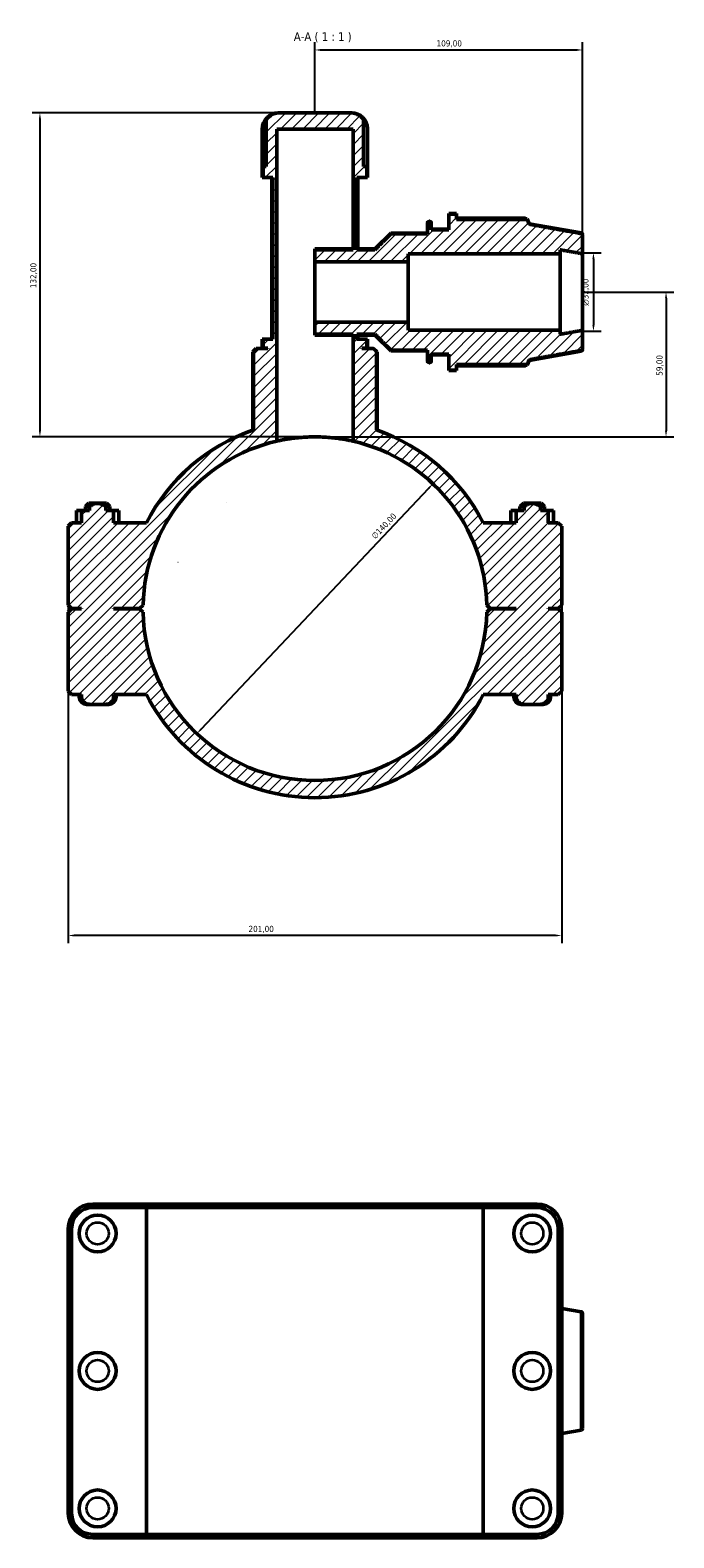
# Model space of a CAD drawing. Header units: millimetres. Extents: x 0 to 904, y -35 to 1297.
# Tile 6 of 6: x 306 to 568, y 683 to 1297. Entities that reach past the tile are written whole.
import ezdxf

# ---------------------------------------------------------------- set-up
doc = ezdxf.new("R2010")
doc.units = ezdxf.units.MM
for name, color, linetype, lineweight in [('Dimension (ISO)', 7, 'Continuous', 25), ('Hatch (ISO)', 7, 'Continuous', 18), ('Symbol (ISO)', 7, 'Continuous', 25), ('Visible (ISO)', 7, 'Continuous', 50), ('Visible Narrow (ISO)', 7, 'Continuous', 35)]:
    doc.layers.add(name, color=color, linetype=linetype, lineweight=lineweight)
doc.styles.add('Label Text (ISO)', font='tahoma.ttf')
doc.styles.add('Note Text (ISO)', font='tahoma.ttf')
doc.dimstyles.new('Default (ISO)', dxfattribs={"dimtxt": 2.5, "dimasz": 2.5, "dimexe": 3.175, "dimexo": 0, "dimgap": 0.762, "dimtad": 1, "dimrnd": 1e-08, "dimzin": 0, "dimtxsty": 'Note Text (ISO)', "dimcen": 0.09, "dimdle": 10, "dimclrd": 256, "dimclre": 256, "dimclrt": 256, "dimazin": 0, "dimtfac": 1.40208, "dimtmove": 0, "dimatfit": 3, "dimfxl": 1, "dimtolj": 1, "dimtzin": 0, "dimlwd": -1, "dimlwe": -1, "dimarcsym": 0})

# ---------------------------------------------------------------- blocks, each defined once
blk = doc.blocks.new('*D7')
at = {"layer": 'Defpoints', "color": 0, "transparency": 16777216}
for p in [(407.93, 1263.54), (310.28, 1131.54), (422.3, 1131.54)]:
    blk.add_point(p, dxfattribs=at)
at = {"layer": 'Dimension (ISO)', "transparency": 16777216}
for p, q in [((407.93, 1263.54), (307.11, 1263.54)), ((310.28, 1261.04), (310.28, 1134.04)), ((422.3, 1131.54), (307.11, 1131.54))]:
    blk.add_line(p, q, dxfattribs=at)
for points in [[(309.86, 1261.04), (310.7, 1261.04), (310.28, 1263.54)], [(309.86, 1134.04), (310.7, 1134.04), (310.28, 1131.54)]]:
    blk.add_solid(points, dxfattribs=at)
at = {"layer": 'Dimension (ISO)', "color": 232, "true_color": 0xca0064, "transparency": 16777216, "insert": (306.35, 1192.09), "char_height": 2.5, "attachment_point": 1, "rotation": 90, "style": 'Note Text (ISO)'}
blk.add_mtext('\\A1;132,00', dxfattribs=at)
blk = doc.blocks.new('*D8')
at = {"layer": 'Defpoints', "color": 0, "transparency": 16777216}
for p in [(531.28, 1206.54), (531.28, 1174.54), (535.71, 1174.54)]:
    blk.add_point(p, dxfattribs=at)
at = {"layer": 'Dimension (ISO)', "transparency": 16777216}
for p, q in [((531.28, 1206.54), (538.88, 1206.54)), ((535.71, 1204.04), (535.71, 1177.04)), ((531.28, 1174.54), (538.88, 1174.54))]:
    blk.add_line(p, q, dxfattribs=at)
for points in [[(535.29, 1204.04), (536.13, 1204.04), (535.71, 1206.54)], [(535.29, 1177.04), (536.13, 1177.04), (535.71, 1174.54)]]:
    blk.add_solid(points, dxfattribs=at)
at = {"layer": 'Dimension (ISO)', "color": 232, "true_color": 0xca0064, "transparency": 16777216, "insert": (531.19, 1184.99), "char_height": 2.5, "attachment_point": 1, "rotation": 90, "style": 'Note Text (ISO)'}
blk.add_mtext('\\A1;\\fAIGDT|b0|i0;\\H2.5000;\\ln\\fTahoma|b0|i0;\\H2.5000;32,00', dxfattribs=at)
blk = doc.blocks.new('*D9')
at = {"layer": 'Defpoints', "color": 0, "transparency": 16777216}
for p in [(470.36, 1112.42), (374.21, 1010.66)]:
    blk.add_point(p, dxfattribs=at)
at = {"layer": 'Dimension (ISO)', "transparency": 16777216}
blk.add_line((375.92, 1012.48), (468.64, 1110.61), dxfattribs=at)
for points in [[(468.34, 1110.89), (468.94, 1110.32), (470.36, 1112.42)], [(375.62, 1012.77), (376.23, 1012.19), (374.21, 1010.66)]]:
    blk.add_solid(points, dxfattribs=at)
at = {"layer": 'Dimension (ISO)', "color": 232, "true_color": 0xca0064, "transparency": 16777216, "insert": (445.04, 1091.42), "char_height": 2.5, "attachment_point": 1, "rotation": 46.62502, "style": 'Note Text (ISO)'}
blk.add_mtext('\\A1;∅140,00', dxfattribs=at)
blk = doc.blocks.new('*D10')
at = {"layer": 'Defpoints', "color": 0, "transparency": 16777216}
for p in [(531.28, 1190.54), (422.3, 1131.54), (565.28, 1131.54)]:
    blk.add_point(p, dxfattribs=at)
at = {"layer": 'Dimension (ISO)', "transparency": 16777216}
for p, q in [((531.28, 1190.54), (568.46, 1190.54)), ((565.28, 1188.04), (565.28, 1134.04)), ((422.3, 1131.54), (568.46, 1131.54))]:
    blk.add_line(p, q, dxfattribs=at)
for points in [[(564.86, 1188.04), (565.7, 1188.04), (565.28, 1190.54)], [(564.86, 1134.04), (565.7, 1134.04), (565.28, 1131.54)]]:
    blk.add_solid(points, dxfattribs=at)
at = {"layer": 'Dimension (ISO)', "color": 232, "true_color": 0xca0064, "transparency": 16777216, "insert": (561.35, 1156.44), "char_height": 2.5, "attachment_point": 1, "rotation": 90, "style": 'Note Text (ISO)'}
blk.add_mtext('\\A1;59,00', dxfattribs=at)
blk = doc.blocks.new('*D11')
at = {"layer": 'Defpoints', "color": 0, "transparency": 16777216}
for p in [(531.28, 1289.15), (422.28, 1263.54), (531.28, 1206.54)]:
    blk.add_point(p, dxfattribs=at)
at = {"layer": 'Dimension (ISO)', "transparency": 16777216}
for p, q in [((422.28, 1263.54), (422.28, 1292.33)), ((531.28, 1206.54), (531.28, 1292.33)), ((424.78, 1289.15), (528.78, 1289.15))]:
    blk.add_line(p, q, dxfattribs=at)
for points in [[(424.78, 1289.57), (424.78, 1288.74), (422.28, 1289.15)], [(528.78, 1289.57), (528.78, 1288.74), (531.28, 1289.15)]]:
    blk.add_solid(points, dxfattribs=at)
at = {"layer": 'Dimension (ISO)', "color": 232, "true_color": 0xca0064, "transparency": 16777216, "insert": (471.83, 1293.09), "char_height": 2.5, "attachment_point": 1, "style": 'Note Text (ISO)'}
blk.add_mtext('\\A1;109,00', dxfattribs=at)
blk = doc.blocks.new('*D12')
at = {"layer": 'Defpoints', "color": 0, "transparency": 16777216}
for p in [(321.78, 1062.99), (522.78, 1062.99), (321.78, 928.39)]:
    blk.add_point(p, dxfattribs=at)
at = {"layer": 'Dimension (ISO)', "transparency": 16777216}
for p, q in [((321.78, 1062.99), (321.78, 925.22)), ((522.78, 1062.99), (522.78, 925.22)), ((520.28, 928.39), (324.28, 928.39))]:
    blk.add_line(p, q, dxfattribs=at)
for points in [[(324.28, 928.81), (324.28, 927.98), (321.78, 928.39)], [(520.28, 928.81), (520.28, 927.98), (522.78, 928.39)]]:
    blk.add_solid(points, dxfattribs=at)
at = {"layer": 'Dimension (ISO)', "color": 232, "true_color": 0xca0064, "transparency": 16777216, "insert": (395.23, 932.33), "char_height": 2.5, "attachment_point": 1, "style": 'Note Text (ISO)'}
blk.add_mtext('\\A1;201,00', dxfattribs=at)

msp = doc.modelspace()

# ---------------------------------------------------------------- hatches: boundary and pattern name
at = {"layer": 'Hatch (ISO)'}
h = msp.add_hatch(dxfattribs=at)
h.set_pattern_fill('ANSI31', color=256, scale=25.4, style=0)
h.set_pattern_definition([(45, (0, 0), (-2.245064, 2.245064), [])])
edge = h.paths.add_edge_path()
edge.add_spline(control_points=[(398.653, 1167.544), (397.965, 1166.864), (397.236, 1166.144)], knot_values=[0, 0, 0, 0.199141, 0.199141, 0.199141], weights=[1, 1.0004139, 1], degree=2, periodic=0)
edge.add_line((397.236, 1166.144), (397.236, 1134.357))
edge.add_ellipse((422.281, 1061.544), major_axis=(-25.045, 72.813), ratio=1, start_angle=0, end_angle=43.983196)
edge.add_line((353.696, 1096.544), (340.296, 1096.544))
edge.add_line((340.296, 1096.544), (340.296, 1101.544))
edge.add_line((340.296, 1101.544), (337.128, 1101.544))
edge.add_line((337.128, 1101.544), (337.128, 1103.144))
edge.add_spline(control_points=[(337.128, 1103.144), (333.781, 1105.383), (330.435, 1103.144)], knot_values=[0, 0, 0, 0.7168961, 0.7168961, 0.7168961], weights=[1, 1.3458407, 1], degree=2, periodic=0)
edge.add_line((330.435, 1103.144), (330.435, 1101.544))
edge.add_line((330.435, 1101.544), (327.266, 1101.544))
edge.add_line((327.266, 1101.544), (327.266, 1096.544))
edge.add_line((327.266, 1096.544), (323.181, 1096.544))
edge.add_line((323.181, 1096.544), (321.781, 1095.144))
edge.add_line((321.781, 1095.144), (321.781, 1062.994))
edge.add_line((321.781, 1062.994), (323.181, 1061.594))
edge.add_line((323.181, 1061.594), (327.266, 1061.594))
edge.add_line((327.266, 1061.594), (327.266, 1061.494))
edge.add_line((327.266, 1061.494), (323.181, 1061.494))
edge.add_line((323.181, 1061.494), (321.781, 1060.094))
edge.add_line((321.781, 1060.094), (321.781, 1027.944))
edge.add_line((321.781, 1027.944), (323.181, 1026.544))
edge.add_line((323.181, 1026.544), (327.266, 1026.544))
edge.add_line((327.266, 1026.544), (327.266, 1025.544))
edge.add_spline(control_points=[(327.266, 1025.544), (327.266, 1025.175), (327.365, 1024.745), (327.693, 1024.051), (327.993, 1023.677), (328.61, 1023.166), (329.036, 1022.938), (329.692, 1022.714), (330.002, 1022.642), (330.632, 1022.558), (330.951, 1022.544), (331.242, 1022.544)], knot_values=[0.7637556, 0.7637556, 0.7637556, 0.7637556, 0.8742385, 0.8742385, 0.9940173, 0.9940173, 1.1147308, 1.1147308, 1.2019432, 1.2019432, 1.2891556, 1.2891556, 1.2891556, 1.2891556], degree=3, periodic=0)
edge.add_line((331.242, 1022.544), (336.32, 1022.544))
edge.add_spline(control_points=[(336.32, 1022.544), (336.611, 1022.544), (336.931, 1022.558), (337.56, 1022.642), (337.87, 1022.714), (338.526, 1022.938), (338.952, 1023.166), (339.57, 1023.677), (339.869, 1024.051), (340.198, 1024.745), (340.296, 1025.175), (340.296, 1025.544)], knot_values=[1.7658669, 1.7658669, 1.7658669, 1.7658669, 1.8530793, 1.8530793, 1.9402917, 1.9402917, 2.0610052, 2.0610052, 2.180784, 2.180784, 2.2912669, 2.2912669, 2.2912669, 2.2912669], degree=3, periodic=0)
edge.add_line((340.296, 1025.544), (340.296, 1026.544))
edge.add_line((340.296, 1026.544), (353.696, 1026.544))
edge.add_ellipse((422.281, 1061.544), major_axis=(-68.586, -35), ratio=1, start_angle=0, end_angle=125.928616)
edge.add_line((490.867, 1026.544), (504.266, 1026.544))
edge.add_line((504.266, 1026.544), (504.266, 1025.544))
edge.add_spline(control_points=[(504.266, 1025.544), (504.266, 1025.175), (504.365, 1024.745), (504.693, 1024.051), (504.993, 1023.677), (505.61, 1023.166), (506.036, 1022.938), (506.692, 1022.714), (507.002, 1022.642), (507.632, 1022.558), (507.951, 1022.544), (508.242, 1022.544)], knot_values=[0.7637556, 0.7637556, 0.7637556, 0.7637556, 0.8742385, 0.8742385, 0.9940173, 0.9940173, 1.1147308, 1.1147308, 1.2019432, 1.2019432, 1.2891556, 1.2891556, 1.2891556, 1.2891556], degree=3, periodic=0)
edge.add_line((508.242, 1022.544), (513.32, 1022.544))
edge.add_spline(control_points=[(513.32, 1022.544), (513.611, 1022.544), (513.931, 1022.558), (514.56, 1022.642), (514.87, 1022.714), (515.526, 1022.938), (515.952, 1023.166), (516.57, 1023.677), (516.869, 1024.051), (517.198, 1024.745), (517.296, 1025.175), (517.296, 1025.544)], knot_values=[1.7658669, 1.7658669, 1.7658669, 1.7658669, 1.8530793, 1.8530793, 1.9402917, 1.9402917, 2.0610052, 2.0610052, 2.180784, 2.180784, 2.2912669, 2.2912669, 2.2912669, 2.2912669], degree=3, periodic=0)
edge.add_line((517.296, 1025.544), (517.296, 1026.544))
edge.add_line((517.296, 1026.544), (521.381, 1026.544))
edge.add_line((521.381, 1026.544), (522.781, 1027.944))
edge.add_line((522.781, 1027.944), (522.781, 1060.094))
edge.add_line((522.781, 1060.094), (521.381, 1061.494))
edge.add_line((521.381, 1061.494), (517.296, 1061.494))
edge.add_line((517.296, 1061.494), (517.296, 1061.594))
edge.add_line((517.296, 1061.594), (521.381, 1061.594))
edge.add_line((521.381, 1061.594), (522.781, 1062.994))
edge.add_line((522.781, 1062.994), (522.781, 1095.144))
edge.add_line((522.781, 1095.144), (521.381, 1096.544))
edge.add_line((521.381, 1096.544), (517.297, 1096.544))
edge.add_line((517.297, 1096.544), (517.297, 1101.544))
edge.add_line((517.297, 1101.544), (514.128, 1101.544))
edge.add_line((514.128, 1101.544), (514.128, 1103.144))
edge.add_spline(control_points=[(514.128, 1103.144), (510.781, 1105.383), (507.435, 1103.144)], knot_values=[0, 0, 0, 0.7168961, 0.7168961, 0.7168961], weights=[1, 1.3458407, 1], degree=2, periodic=0)
edge.add_line((507.435, 1103.144), (507.435, 1101.544))
edge.add_line((507.435, 1101.544), (504.266, 1101.544))
edge.add_line((504.266, 1101.544), (504.266, 1096.544))
edge.add_line((504.266, 1096.544), (490.867, 1096.544))
edge.add_ellipse((422.281, 1061.544), major_axis=(68.586, 35), ratio=1, start_angle=0, end_angle=43.983196)
edge.add_line((447.326, 1134.357), (447.326, 1166.144))
edge.add_spline(control_points=[(447.326, 1166.144), (446.598, 1166.864), (445.91, 1167.544)], knot_values=[0, 0, 0, 0.199141, 0.199141, 0.199141], weights=[1, 1.0004139, 1], degree=2, periodic=0)
edge.add_line((445.91, 1167.544), (441.4, 1167.544))
edge.add_line((441.4, 1167.544), (441.4, 1167.644))
edge.add_line((441.4, 1167.644), (443.38, 1167.644))
edge.add_line((443.38, 1167.644), (443.38, 1171.277))
edge.add_line((443.38, 1171.277), (439.411, 1171.277))
edge.add_line((439.411, 1171.277), (439.411, 1173.413))
edge.add_line((439.411, 1173.413), (446.71, 1173.413))
edge.add_spline(control_points=[(446.71, 1173.413), (449.424, 1170.636), (453.181, 1166.833)], knot_values=[0, 0, 0, 0.922959, 0.922959, 0.922959], weights=[1, 1.0127961, 1], degree=2, periodic=0)
edge.add_line((453.181, 1166.833), (468.124, 1166.833))
edge.add_line((468.124, 1166.833), (468.124, 1162.63))
edge.add_spline(control_points=[(468.124, 1162.63), (468.124, 1162.55), (468.143, 1162.456), (468.203, 1162.308), (468.256, 1162.229), (468.368, 1162.116), (468.447, 1162.063), (468.593, 1162.003), (468.685, 1161.984), (468.764, 1161.984)], knot_values=[-0.0951919, -0.0951919, -0.0951919, -0.0951919, -0.0712228, -0.0712228, -0.0473637, -0.0473637, -0.023631, -0.023631, 0, 0, 0, 0], degree=3, periodic=0)
edge.add_line((468.764, 1161.984), (469.041, 1161.984))
edge.add_spline(control_points=[(469.041, 1161.984), (469.12, 1161.984), (469.213, 1162.003), (469.358, 1162.063), (469.437, 1162.116), (469.549, 1162.229), (469.602, 1162.308), (469.663, 1162.456), (469.681, 1162.55), (469.681, 1162.63)], knot_values=[0, 0, 0, 0, 0.023631, 0.023631, 0.0473637, 0.0473637, 0.0712228, 0.0712228, 0.0951919, 0.0951919, 0.0951919, 0.0951919], degree=3, periodic=0)
edge.add_line((469.681, 1162.63), (469.681, 1165.215))
edge.add_line((469.681, 1165.215), (476.781, 1165.215))
edge.add_line((476.781, 1165.215), (476.781, 1158.76))
edge.add_line((476.781, 1158.76), (479.981, 1158.76))
edge.add_line((479.981, 1158.76), (479.981, 1161.016))
edge.add_line((479.981, 1161.016), (508.784, 1161.016))
edge.add_spline(control_points=[(508.784, 1161.016), (509.144, 1162.015), (509.481, 1162.949)], knot_values=[0.2321888, 0.2321888, 0.2321888, 0.4453421, 0.4453421, 0.4453421], weights=[1.001227, 1.0011767, 1], degree=2, periodic=0)
edge.add_spline(control_points=[(509.481, 1162.949), (520.901, 1164.98), (530.752, 1166.738)], knot_values=[0, 0, 0, 2.1606117, 2.1606117, 2.1606117], weights=[1, 1.002673, 1], degree=2, periodic=0)
edge.add_spline(control_points=[(530.752, 1166.738), (530.799, 1166.747), (530.845, 1166.761), (530.958, 1166.808), (531.037, 1166.861), (531.149, 1166.974), (531.202, 1167.054), (531.263, 1167.202), (531.281, 1167.296), (531.281, 1167.377)], knot_values=[0.0105689, 0.0105689, 0.0105689, 0.0105689, 0.0236029, 0.0236029, 0.0473516, 0.0473516, 0.0712825, 0.0712825, 0.095374, 0.095374, 0.095374, 0.095374], degree=3, periodic=0)
edge.add_line((531.281, 1167.377), (531.281, 1174.981))
edge.add_spline(control_points=[(531.281, 1174.981), (526.967, 1174.199), (522.198, 1173.338)], knot_values=[0, 0, 0, 0.9230623, 0.9230623, 0.9230623], weights=[1, 1.0011967, 1], degree=2, periodic=0)
edge.add_line((522.198, 1173.338), (522.198, 1174.981))
edge.add_line((522.198, 1174.981), (460.281, 1174.981))
edge.add_line((460.281, 1174.981), (460.281, 1178.295))
edge.add_line((460.281, 1178.295), (422.281, 1178.295))
edge.add_line((422.281, 1178.295), (422.281, 1173.413))
edge.add_line((422.281, 1173.413), (437.844, 1173.413))
edge.add_line((437.844, 1173.413), (437.844, 1129.792))
edge.add_ellipse((422.281, 1061.544), major_axis=(15.563, 68.248), ratio=1, start_angle=284.032447, end_angle=360, ccw=False)
edge.add_line((492.266, 1062.993), (493.681, 1061.594))
edge.add_line((493.681, 1061.594), (504.266, 1061.594))
edge.add_line((504.266, 1061.594), (504.266, 1061.494))
edge.add_line((504.266, 1061.494), (493.681, 1061.494))
edge.add_line((493.681, 1061.494), (492.266, 1060.094))
edge.add_ellipse((422.281, 1061.544), major_axis=(69.985, -1.45), ratio=1, start_angle=182.37372, end_angle=360, ccw=False)
edge.add_line((352.296, 1060.094), (350.881, 1061.494))
edge.add_line((350.881, 1061.494), (340.296, 1061.494))
edge.add_line((340.296, 1061.494), (340.296, 1061.594))
edge.add_line((340.296, 1061.594), (350.881, 1061.594))
edge.add_line((350.881, 1061.594), (352.296, 1062.993))
edge.add_ellipse((422.281, 1061.544), major_axis=(-69.985, 1.45), ratio=1, start_angle=284.032447, end_angle=360, ccw=False)
edge.add_line((406.719, 1129.792), (406.719, 1256.944))
edge.add_line((406.719, 1256.944), (437.844, 1256.944))
edge.add_line((437.844, 1256.944), (437.844, 1207.674))
edge.add_line((437.844, 1207.674), (422.281, 1207.674))
edge.add_line((422.281, 1207.674), (422.281, 1202.793))
edge.add_line((422.281, 1202.793), (460.281, 1202.793))
edge.add_line((460.281, 1202.793), (460.281, 1206.106))
edge.add_line((460.281, 1206.106), (522.198, 1206.106))
edge.add_line((522.198, 1206.106), (522.198, 1207.749))
edge.add_spline(control_points=[(522.198, 1207.749), (526.967, 1206.888), (531.281, 1206.106)], knot_values=[0, 0, 0, 0.9230623, 0.9230623, 0.9230623], weights=[1, 1.0011967, 1], degree=2, periodic=0)
edge.add_line((531.281, 1206.106), (531.281, 1213.711))
edge.add_spline(control_points=[(531.281, 1213.711), (531.281, 1213.791), (531.263, 1213.885), (531.202, 1214.033), (531.149, 1214.113), (531.037, 1214.226), (530.958, 1214.279), (530.845, 1214.326), (530.799, 1214.34), (530.752, 1214.349)], knot_values=[0.2861796, 0.2861796, 0.2861796, 0.2861796, 0.3102711, 0.3102711, 0.3342021, 0.3342021, 0.3579507, 0.3579507, 0.3709847, 0.3709847, 0.3709847, 0.3709847], degree=3, periodic=0)
edge.add_spline(control_points=[(530.752, 1214.349), (520.901, 1216.107), (509.481, 1218.138)], knot_values=[0, 0, 0, 2.1606117, 2.1606117, 2.1606117], weights=[1, 1.002673, 1], degree=2, periodic=0)
edge.add_spline(control_points=[(509.481, 1218.138), (509.144, 1219.072), (508.784, 1220.071)], knot_values=[0, 0, 0, 0.2131532, 0.2131532, 0.2131532], weights=[1, 1.0011767, 1.001227], degree=2, periodic=0)
edge.add_line((508.784, 1220.071), (479.981, 1220.071))
edge.add_line((479.981, 1220.071), (479.981, 1222.327))
edge.add_line((479.981, 1222.327), (476.781, 1222.327))
edge.add_line((476.781, 1222.327), (476.781, 1215.873))
edge.add_line((476.781, 1215.873), (469.681, 1215.873))
edge.add_line((469.681, 1215.873), (469.681, 1218.457))
edge.add_spline(control_points=[(469.681, 1218.457), (469.681, 1218.537), (469.663, 1218.631), (469.602, 1218.779), (469.549, 1218.858), (469.437, 1218.971), (469.358, 1219.024), (469.213, 1219.084), (469.12, 1219.103), (469.041, 1219.103)], knot_values=[-0.0951919, -0.0951919, -0.0951919, -0.0951919, -0.0712228, -0.0712228, -0.0473637, -0.0473637, -0.023631, -0.023631, 0, 0, 0, 0], degree=3, periodic=0)
edge.add_line((469.041, 1219.103), (468.764, 1219.103))
edge.add_spline(control_points=[(468.764, 1219.103), (468.685, 1219.103), (468.593, 1219.084), (468.447, 1219.024), (468.368, 1218.971), (468.256, 1218.858), (468.203, 1218.779), (468.143, 1218.631), (468.124, 1218.537), (468.124, 1218.457)], knot_values=[0, 0, 0, 0, 0.023631, 0.023631, 0.0473637, 0.0473637, 0.0712228, 0.0712228, 0.0951919, 0.0951919, 0.0951919, 0.0951919], degree=3, periodic=0)
edge.add_line((468.124, 1218.457), (468.124, 1214.254))
edge.add_line((468.124, 1214.254), (453.181, 1214.254))
edge.add_spline(control_points=[(453.181, 1214.254), (449.424, 1210.451), (446.71, 1207.674)], knot_values=[0, 0, 0, 0.922959, 0.922959, 0.922959], weights=[1, 1.0127961, 1], degree=2, periodic=0)
edge.add_line((446.71, 1207.674), (439.411, 1207.674))
edge.add_line((439.411, 1207.674), (439.411, 1237.144))
edge.add_line((439.411, 1237.144), (443.38, 1237.144))
edge.add_line((443.38, 1237.144), (443.38, 1241.744))
edge.add_line((443.38, 1241.744), (442.076, 1241.744))
edge.add_line((442.076, 1241.744), (442.076, 1260.855))
edge.add_spline(control_points=[(442.076, 1260.855), (441.874, 1261.123), (441.655, 1261.372), (441.141, 1261.881), (440.792, 1262.169), (440.039, 1262.666), (439.636, 1262.874), (438.863, 1263.191), (438.42, 1263.327), (437.516, 1263.503), (437.054, 1263.544), (436.632, 1263.544)], knot_values=[0.394733, 0.394733, 0.394733, 0.394733, 0.4875483, 0.4875483, 0.6115749, 0.6115749, 0.7356016, 0.7356016, 0.8623247, 0.8623247, 0.9890479, 0.9890479, 0.9890479, 0.9890479], degree=3, periodic=0)
edge.add_line((436.632, 1263.544), (407.931, 1263.544))
edge.add_spline(control_points=[(407.931, 1263.544), (407.508, 1263.544), (407.047, 1263.503), (406.142, 1263.327), (405.7, 1263.191), (404.926, 1262.874), (404.523, 1262.666), (403.771, 1262.169), (403.421, 1261.881), (402.908, 1261.372), (402.688, 1261.123), (402.487, 1260.855)], knot_values=[-0.9890479, -0.9890479, -0.9890479, -0.9890479, -0.8623247, -0.8623247, -0.7356016, -0.7356016, -0.6115749, -0.6115749, -0.4875483, -0.4875483, -0.394733, -0.394733, -0.394733, -0.394733], degree=3, periodic=0)
edge.add_line((402.487, 1260.855), (402.487, 1241.744))
edge.add_line((402.487, 1241.744), (401.182, 1241.744))
edge.add_line((401.182, 1241.744), (401.182, 1237.144))
edge.add_line((401.182, 1237.144), (405.151, 1237.144))
edge.add_line((405.151, 1237.144), (405.151, 1171.277))
edge.add_line((405.151, 1171.277), (401.182, 1171.277))
edge.add_line((401.182, 1171.277), (401.182, 1167.644))
edge.add_line((401.182, 1167.644), (403.163, 1167.644))
edge.add_line((403.163, 1167.644), (403.163, 1167.544))
edge.add_line((403.163, 1167.544), (398.653, 1167.544))

# ---------------------------------------------------------------- linework, layer by layer
at = {"layer": 'Visible (ISO)'}
for p, q in [((402.487, 1260.855), (402.487, 1241.744)), ((407.931, 1263.544), (407.458, 1263.544)), ((436.632, 1263.544), (407.931, 1263.544)), ((437.105, 1263.544), (436.632, 1263.544)), ((442.076, 1241.744), (442.076, 1260.855)), ((400.858, 1237.144), (400.858, 1256.944)), ((400.878, 1241.744), (400.878, 1256.944)), ((406.719, 1129.792), (406.719, 1256.944)), ((406.719, 1256.944), (437.844, 1256.944)), ((437.844, 1256.944), (437.844, 1207.674)), ((443.685, 1256.944), (443.685, 1241.744)), ((443.705, 1237.144), (443.705, 1256.944)), ((400.878, 1241.744), (401.182, 1241.744)), ((402.487, 1241.744), (401.182, 1241.744)), ((401.182, 1241.744), (401.182, 1237.144)), ((443.38, 1241.744), (442.076, 1241.744)), ((443.38, 1237.144), (443.38, 1241.744)), ((443.38, 1241.744), (443.685, 1241.744)), ((401.182, 1237.144), (400.858, 1237.144)), ((401.182, 1237.144), (405.151, 1237.144)), ((404.753, 1171.277), (404.753, 1237.144)), ((405.151, 1237.144), (405.151, 1171.277)), ((439.411, 1207.674), (439.411, 1237.144)), ((439.411, 1237.144), (443.38, 1237.144)), ((439.81, 1208.072), (439.81, 1237.144)), ((443.705, 1237.144), (443.38, 1237.144)), ((476.781, 1222.327), (476.781, 1222.544)), ((476.781, 1222.544), (479.981, 1222.544)), ((479.981, 1222.327), (476.781, 1222.327)), ((476.781, 1222.327), (476.781, 1215.873)), ((479.981, 1222.327), (479.981, 1222.544)), ((479.981, 1220.071), (479.981, 1222.327)), ((468.124, 1218.457), (468.124, 1218.704)), ((468.124, 1218.457), (468.124, 1214.254)), ((468.764, 1219.344), (469.041, 1219.344)), ((469.041, 1219.103), (468.764, 1219.103)), ((469.681, 1218.704), (469.681, 1218.457)), ((469.681, 1215.873), (469.681, 1218.457)), ((507.969, 1220.653), (479.981, 1220.653)), ((479.981, 1220.304), (508.784, 1220.304)), ((508.784, 1220.071), (479.981, 1220.071)), ((509.481, 1218.387), (508.784, 1220.304)), ((508.784, 1220.071), (508.784, 1220.304)), ((509.481, 1218.138), (509.481, 1218.387)), ((530.752, 1214.637), (509.481, 1218.387)), ((446.71, 1208.072), (453.181, 1214.544)), ((453.181, 1214.254), (453.181, 1214.544)), ((453.181, 1214.544), (468.124, 1214.544)), ((468.124, 1214.254), (453.181, 1214.254)), ((469.681, 1216.144), (476.781, 1216.144)), ((476.781, 1215.873), (469.681, 1215.873)), ((531.281, 1214.006), (531.281, 1213.711)), ((531.281, 1206.106), (531.281, 1213.711)), ((422.281, 1207.674), (422.281, 1208.072)), ((422.281, 1208.072), (437.844, 1208.072)), ((437.844, 1207.674), (422.281, 1207.674)), ((422.281, 1207.674), (422.281, 1202.793)), ((439.411, 1207.674), (439.81, 1208.072)), ((446.71, 1207.674), (439.411, 1207.674)), ((439.81, 1208.072), (446.71, 1208.072)), ((446.71, 1207.674), (446.71, 1208.072)), ((460.281, 1202.793), (460.281, 1206.106)), ((460.281, 1206.106), (522.198, 1206.106)), ((522.198, 1206.106), (522.198, 1207.749)), ((522.198, 1174.981), (522.198, 1206.106)), ((531.281, 1174.981), (531.281, 1206.106)), ((422.281, 1202.793), (460.281, 1202.793)), ((422.281, 1178.295), (422.281, 1202.793)), ((460.281, 1178.295), (460.281, 1202.793)), ((460.281, 1178.295), (422.281, 1178.295)), ((422.281, 1178.295), (422.281, 1173.413)), ((422.281, 1173.413), (437.844, 1173.413)), ((422.281, 1173.015), (422.281, 1173.413)), ((437.844, 1173.413), (437.844, 1129.792)), ((439.411, 1171.277), (439.411, 1173.413)), ((439.411, 1173.413), (446.71, 1173.413)), ((439.81, 1173.015), (439.411, 1173.413)), ((446.71, 1173.015), (446.71, 1173.413)), ((460.281, 1174.981), (460.281, 1178.295)), ((522.198, 1174.981), (460.281, 1174.981)), ((522.198, 1173.338), (522.198, 1174.981)), ((531.281, 1167.377), (531.281, 1174.981)), ((398.362, 1167.544), (396.962, 1166.144)), ((398.362, 1167.544), (398.653, 1167.544)), ((403.163, 1167.544), (398.653, 1167.544)), ((401.182, 1171.277), (400.858, 1171.277)), ((400.858, 1167.644), (400.858, 1171.277)), ((401.182, 1167.644), (400.858, 1167.644)), ((405.151, 1171.277), (401.182, 1171.277)), ((401.182, 1171.277), (401.182, 1167.644)), ((401.182, 1167.644), (403.163, 1167.644)), ((402.805, 1167.544), (402.805, 1167.644)), ((403.163, 1167.644), (403.163, 1167.544)), ((422.281, 1173.015), (437.844, 1173.015)), ((443.38, 1171.277), (439.411, 1171.277)), ((439.81, 1173.015), (446.71, 1173.015)), ((439.81, 1171.277), (439.81, 1173.015)), ((441.4, 1167.544), (441.4, 1167.644)), ((441.4, 1167.644), (443.38, 1167.644)), ((445.91, 1167.544), (441.4, 1167.544)), ((441.757, 1167.544), (441.757, 1167.644)), ((443.38, 1167.644), (443.38, 1171.277)), ((443.705, 1171.277), (443.38, 1171.277)), ((443.705, 1167.644), (443.38, 1167.644)), ((443.705, 1167.644), (443.705, 1171.277)), ((445.91, 1167.544), (446.2, 1167.544)), ((446.2, 1167.544), (447.6, 1166.144)), ((446.71, 1173.015), (453.181, 1166.544)), ((531.281, 1167.377), (531.281, 1167.081)), ((397.236, 1166.144), (396.962, 1166.144)), ((396.962, 1134.262), (396.962, 1166.144)), ((397.236, 1166.144), (397.236, 1134.357)), ((447.326, 1134.357), (447.326, 1166.144)), ((447.6, 1166.144), (447.326, 1166.144)), ((447.6, 1134.262), (447.6, 1166.144)), ((453.181, 1166.833), (468.124, 1166.833)), ((453.181, 1166.544), (453.181, 1166.833)), ((453.181, 1166.544), (468.124, 1166.544)), ((468.124, 1166.833), (468.124, 1162.63)), ((468.124, 1162.384), (468.124, 1162.63)), ((468.764, 1161.984), (469.041, 1161.984)), ((468.764, 1161.744), (469.041, 1161.744)), ((469.681, 1162.63), (469.681, 1165.215)), ((469.681, 1165.215), (476.781, 1165.215)), ((469.681, 1164.944), (476.781, 1164.944)), ((469.681, 1162.63), (469.681, 1162.384)), ((476.781, 1165.215), (476.781, 1158.76)), ((479.981, 1158.76), (479.981, 1161.016)), ((479.981, 1161.016), (508.784, 1161.016)), ((509.481, 1162.7), (508.784, 1160.784)), ((508.784, 1160.784), (508.784, 1161.016)), ((530.752, 1166.45), (509.481, 1162.7)), ((509.481, 1162.7), (509.481, 1162.949)), ((476.781, 1158.76), (479.981, 1158.76)), ((476.781, 1158.544), (476.781, 1158.76)), ((476.781, 1158.544), (479.981, 1158.544)), ((479.981, 1160.784), (508.784, 1160.784)), ((479.981, 1160.434), (507.969, 1160.434)), ((479.981, 1158.544), (479.981, 1158.76)), ((325.121, 1101.544), (327.266, 1101.544)), ((325.121, 1096.544), (325.121, 1101.544)), ((330.435, 1101.544), (327.266, 1101.544)), ((327.266, 1101.544), (327.266, 1096.544)), ((330.181, 1104.544), (328.781, 1103.144)), ((330.435, 1103.144), (328.781, 1103.144)), ((328.781, 1101.544), (328.781, 1103.144)), ((330.181, 1104.544), (337.381, 1104.544)), ((330.435, 1103.144), (330.435, 1101.544)), ((337.128, 1101.544), (337.128, 1103.144)), ((338.781, 1103.144), (337.128, 1103.144)), ((340.296, 1101.544), (337.128, 1101.544)), ((337.381, 1104.544), (338.781, 1103.144)), ((338.781, 1101.544), (338.781, 1103.144)), ((340.296, 1096.544), (340.296, 1101.544)), ((340.296, 1101.544), (342.441, 1101.544)), ((342.441, 1096.544), (342.441, 1101.544)), ((504.266, 1101.544), (502.121, 1101.544)), ((502.121, 1096.544), (502.121, 1101.544)), ((507.435, 1101.544), (504.266, 1101.544)), ((504.266, 1101.544), (504.266, 1096.544)), ((507.181, 1104.544), (505.781, 1103.144)), ((505.781, 1103.144), (507.435, 1103.144)), ((505.781, 1103.144), (505.781, 1101.544)), ((514.381, 1104.544), (507.181, 1104.544)), ((507.435, 1103.144), (507.435, 1101.544)), ((514.128, 1101.544), (514.128, 1103.144)), ((514.128, 1103.144), (515.781, 1103.144)), ((517.297, 1101.544), (514.128, 1101.544)), ((514.381, 1104.544), (515.781, 1103.144)), ((515.781, 1103.144), (515.781, 1101.544)), ((517.297, 1096.544), (517.297, 1101.544)), ((519.441, 1101.544), (517.297, 1101.544)), ((519.441, 1096.544), (519.441, 1101.544)), ((323.181, 1096.544), (321.781, 1095.144)), ((321.781, 1095.144), (321.781, 1062.994)), ((327.266, 1096.544), (323.181, 1096.544)), ((353.696, 1096.544), (340.296, 1096.544)), ((504.266, 1096.544), (490.867, 1096.544)), ((521.381, 1096.544), (517.297, 1096.544)), ((522.781, 1095.144), (521.381, 1096.544)), ((522.781, 1062.994), (522.781, 1095.144)), ((321.781, 1062.994), (323.181, 1061.594)), ((350.881, 1061.594), (352.296, 1062.993)), ((492.266, 1062.993), (493.681, 1061.594)), ((521.381, 1061.594), (522.781, 1062.994)), ((323.181, 1061.494), (321.781, 1060.094)), ((321.781, 1060.094), (321.781, 1027.944)), ((323.181, 1061.594), (327.266, 1061.594)), ((327.266, 1061.494), (323.181, 1061.494)), ((326.281, 1061.494), (326.281, 1061.594)), ((327.266, 1061.594), (327.266, 1061.494)), ((340.296, 1061.494), (340.296, 1061.594)), ((340.296, 1061.594), (350.881, 1061.594)), ((350.881, 1061.494), (340.296, 1061.494)), ((341.281, 1061.494), (341.281, 1061.594)), ((352.296, 1060.094), (350.881, 1061.494)), ((493.681, 1061.494), (492.266, 1060.094)), ((493.681, 1061.594), (504.266, 1061.594)), ((504.266, 1061.494), (493.681, 1061.494)), ((503.281, 1061.594), (503.281, 1061.494)), ((504.266, 1061.594), (504.266, 1061.494)), ((517.296, 1061.494), (517.296, 1061.594)), ((517.296, 1061.594), (521.381, 1061.594)), ((521.381, 1061.494), (517.296, 1061.494)), ((518.281, 1061.594), (518.281, 1061.494)), ((522.781, 1060.094), (521.381, 1061.494)), ((522.781, 1027.944), (522.781, 1060.094)), ((321.781, 1027.944), (323.181, 1026.544)), ((323.181, 1026.544), (327.266, 1026.544)), ((326.281, 1025.544), (326.281, 1026.544)), ((327.266, 1026.544), (327.266, 1025.544)), ((340.296, 1025.544), (340.296, 1026.544)), ((340.296, 1026.544), (353.696, 1026.544)), ((341.281, 1025.544), (341.281, 1026.544)), ((490.867, 1026.544), (504.266, 1026.544)), ((503.281, 1026.544), (503.281, 1025.544)), ((504.266, 1026.544), (504.266, 1025.544)), ((517.296, 1025.544), (517.296, 1026.544)), ((517.296, 1026.544), (521.381, 1026.544)), ((518.281, 1026.544), (518.281, 1025.544)), ((521.381, 1026.544), (522.781, 1027.944)), ((331.242, 1022.544), (329.281, 1022.544)), ((331.242, 1022.544), (336.32, 1022.544)), ((338.281, 1022.544), (336.32, 1022.544)), ((506.281, 1022.544), (508.242, 1022.544)), ((508.242, 1022.544), (513.32, 1022.544)), ((513.32, 1022.544), (515.281, 1022.544)), ((354.558, 819.001), (331.831, 819.001)), ((331.831, 817.601), (353.696, 817.601)), ((490.867, 817.601), (353.696, 817.601)), ((353.696, 684.401), (353.696, 817.601)), ((354.558, 819.001), (490.004, 819.001)), ((512.731, 819.001), (490.004, 819.001)), ((490.867, 817.601), (512.731, 817.601)), ((490.867, 684.401), (490.867, 817.601)), ((321.781, 808.951), (321.781, 693.051)), ((323.181, 693.051), (323.181, 808.951)), ((521.381, 808.951), (521.381, 693.051)), ((522.781, 693.051), (522.781, 808.951)), ((530.752, 775.094), (522.781, 776.5)), ((531.281, 774.464), (531.281, 727.538)), ((530.752, 726.908), (522.781, 725.502)), ((353.696, 684.401), (331.831, 684.401)), ((331.831, 683.001), (354.558, 683.001)), ((353.696, 684.401), (490.867, 684.401)), ((490.004, 683.001), (354.558, 683.001)), ((490.004, 683.001), (512.731, 683.001)), ((512.731, 684.401), (490.867, 684.401))]:
    msp.add_line(p, q, dxfattribs=at)
for centre in [(333.781, 807.001), (510.781, 807.001), (333.781, 751.001), (510.781, 751.001), (333.781, 695.001), (510.781, 695.001)]:
    msp.add_circle(centre, 7.5, dxfattribs=at)
for centre, radius, start, end in [((407.458, 1256.944), 6.6, 90, 180), ((437.105, 1256.944), 6.6, 0, 90), ((468.764, 1218.704), 0.64, 90, 180), ((469.041, 1218.704), 0.64, 0, 90), ((530.641, 1214.006), 0.64, 0, 80), ((530.641, 1167.081), 0.64, 280, 0), ((468.764, 1162.384), 0.64, 180, 270), ((469.041, 1162.384), 0.64, 270, 0), ((422.281, 1061.544), 77, 108.981112, 152.964308), ((422.281, 1061.544), 77, 27.035692, 71.018888), ((422.281, 1061.544), 70, 102.845587, 178.81314), ((422.281, 1061.544), 70, 1.18686, 77.154413), ((422.281, 1061.544), 70, 181.18686, 358.81314), ((422.281, 1061.544), 77, 207.035692, 332.964308), ((329.281, 1025.544), 3, 180, 270), ((338.281, 1025.544), 3, 270, 0), ((506.281, 1025.544), 3, 180, 270), ((515.281, 1025.544), 3, 270, 0), ((331.831, 808.951), 10.05, 90, 180), ((331.831, 808.951), 8.65, 90, 180), ((512.731, 808.951), 10.05, 0, 90), ((512.731, 808.951), 8.65, 0, 90), ((530.641, 774.464), 0.64, 0, 80), ((530.641, 727.538), 0.64, 280, 0), ((331.831, 693.051), 10.05, 180, 270), ((331.831, 693.051), 8.65, 180, 270), ((512.731, 693.051), 10.05, 270, 0), ((512.731, 693.051), 8.65, 270, 0)]:
    msp.add_arc(centre, radius, start, end, dxfattribs=at)
for points, knots in [([(400.878, 1256.944), (400.878, 1257.322), (400.923, 1257.767), (401.078, 1258.547), (401.232, 1259.005), (401.505, 1259.597), (401.646, 1259.846), (401.951, 1260.288), (402.113, 1260.482), (402.338, 1260.715), (402.412, 1260.787), (402.487, 1260.855)], [1.15238041, 1.15238041, 1.15238041, 1.15238041, 1.26596653, 1.26596653, 1.40402836, 1.40402836, 1.50734877, 1.50734877, 1.61066918, 1.61066918, 1.65934186, 1.65934186, 1.65934186, 1.65934186]), ([(407.931, 1263.544), (407.508, 1263.544), (407.047, 1263.503), (406.142, 1263.327), (405.7, 1263.191), (404.926, 1262.874), (404.523, 1262.666), (403.771, 1262.169), (403.421, 1261.881), (402.908, 1261.372), (402.688, 1261.123), (402.487, 1260.855)], [-0.98904787, -0.98904787, -0.98904787, -0.98904787, -0.86232472, -0.86232472, -0.73560156, -0.73560156, -0.61157491, -0.61157491, -0.48754826, -0.48754826, -0.39473296, -0.39473296, -0.39473296, -0.39473296]), ([(442.076, 1260.855), (441.874, 1261.123), (441.655, 1261.372), (441.141, 1261.881), (440.792, 1262.169), (440.039, 1262.666), (439.636, 1262.874), (438.863, 1263.191), (438.42, 1263.327), (437.516, 1263.503), (437.054, 1263.544), (436.632, 1263.544)], [0.39473296, 0.39473296, 0.39473296, 0.39473296, 0.48754826, 0.48754826, 0.61157491, 0.61157491, 0.73560156, 0.73560156, 0.86232472, 0.86232472, 0.98904787, 0.98904787, 0.98904787, 0.98904787]), ([(442.076, 1260.855), (442.151, 1260.787), (442.225, 1260.715), (442.449, 1260.482), (442.612, 1260.288), (442.916, 1259.846), (443.058, 1259.597), (443.331, 1259.005), (443.484, 1258.547), (443.64, 1257.767), (443.685, 1257.322), (443.685, 1256.944)], [2.95017978, 2.95017978, 2.95017978, 2.95017978, 2.99885247, 2.99885247, 3.10217287, 3.10217287, 3.20549328, 3.20549328, 3.34355511, 3.34355511, 3.45714123, 3.45714123, 3.45714123, 3.45714123]), ([(468.764, 1219.103), (468.685, 1219.103), (468.593, 1219.084), (468.447, 1219.024), (468.368, 1218.971), (468.256, 1218.858), (468.203, 1218.779), (468.143, 1218.631), (468.124, 1218.537), (468.124, 1218.457)], [0, 0, 0, 0, 0.023631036, 0.023631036, 0.047363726, 0.047363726, 0.071222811, 0.071222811, 0.095191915, 0.095191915, 0.095191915, 0.095191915]), ([(469.681, 1218.457), (469.681, 1218.537), (469.663, 1218.631), (469.602, 1218.779), (469.549, 1218.858), (469.437, 1218.971), (469.358, 1219.024), (469.213, 1219.084), (469.12, 1219.103), (469.041, 1219.103)], [-0.095191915, -0.095191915, -0.095191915, -0.095191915, -0.071222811, -0.071222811, -0.047363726, -0.047363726, -0.023631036, -0.023631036, 0, 0, 0, 0]), ([(531.281, 1213.711), (531.281, 1213.791), (531.263, 1213.885), (531.202, 1214.033), (531.149, 1214.113), (531.037, 1214.226), (530.958, 1214.279), (530.845, 1214.326), (530.799, 1214.34), (530.752, 1214.349)], [0.286179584, 0.286179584, 0.286179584, 0.286179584, 0.310271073, 0.310271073, 0.334202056, 0.334202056, 0.35795069, 0.35795069, 0.370984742, 0.370984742, 0.370984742, 0.370984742]), ([(530.752, 1166.738), (530.799, 1166.747), (530.845, 1166.761), (530.958, 1166.808), (531.037, 1166.861), (531.149, 1166.974), (531.202, 1167.054), (531.263, 1167.202), (531.281, 1167.296), (531.281, 1167.377)], [0.010568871, 0.010568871, 0.010568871, 0.010568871, 0.023602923, 0.023602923, 0.047351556, 0.047351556, 0.071282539, 0.071282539, 0.095374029, 0.095374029, 0.095374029, 0.095374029]), ([(468.124, 1162.63), (468.124, 1162.55), (468.143, 1162.456), (468.203, 1162.308), (468.256, 1162.229), (468.368, 1162.116), (468.447, 1162.063), (468.593, 1162.003), (468.685, 1161.984), (468.764, 1161.984)], [-0.095191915, -0.095191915, -0.095191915, -0.095191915, -0.071222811, -0.071222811, -0.047363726, -0.047363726, -0.023631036, -0.023631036, 0, 0, 0, 0]), ([(469.041, 1161.984), (469.12, 1161.984), (469.213, 1162.003), (469.358, 1162.063), (469.437, 1162.116), (469.549, 1162.229), (469.602, 1162.308), (469.663, 1162.456), (469.681, 1162.55), (469.681, 1162.63)], [0, 0, 0, 0, 0.023631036, 0.023631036, 0.047363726, 0.047363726, 0.071222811, 0.071222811, 0.095191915, 0.095191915, 0.095191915, 0.095191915]), ([(437.844, 1129.792), (437.648, 1129.836), (437.385, 1129.895), (436.65, 1130.054), (436.142, 1130.16), (434.968, 1130.387), (434.303, 1130.507), (432.887, 1130.739), (432.086, 1130.859), (430.343, 1131.083), (429.399, 1131.188), (427.429, 1131.361), (426.401, 1131.43), (424.331, 1131.521), (423.29, 1131.544), (421.273, 1131.544), (420.231, 1131.521), (418.162, 1131.43), (417.133, 1131.361), (415.163, 1131.188), (414.22, 1131.083), (412.476, 1130.859), (411.676, 1130.739), (410.259, 1130.507), (409.594, 1130.387), (408.42, 1130.16), (407.912, 1130.054), (407.178, 1129.895), (406.915, 1129.836), (406.719, 1129.792)], [0.3640397, 0.3640397, 0.3640397, 0.3640397, 0.6050366, 0.6050366, 0.9075549, 0.9075549, 1.2100732, 1.2100732, 1.5125623, 1.5125623, 1.8150513, 1.8150513, 2.1175403, 2.1175403, 2.4200294, 2.4200294, 2.7225184, 2.7225184, 3.0250075, 3.0250075, 3.3274965, 3.3274965, 3.6299855, 3.6299855, 3.9325038, 3.9325038, 4.2350221, 4.2350221, 4.476019, 4.476019, 4.476019, 4.476019]), ([(327.266, 1025.544), (327.266, 1025.175), (327.365, 1024.745), (327.693, 1024.051), (327.993, 1023.677), (328.61, 1023.166), (329.036, 1022.938), (329.692, 1022.714), (330.002, 1022.642), (330.632, 1022.558), (330.951, 1022.544), (331.242, 1022.544)], [0.76375562, 0.76375562, 0.76375562, 0.76375562, 0.87423851, 0.87423851, 0.99401734, 0.99401734, 1.11473076, 1.11473076, 1.20194315, 1.20194315, 1.28915555, 1.28915555, 1.28915555, 1.28915555]), ([(336.32, 1022.544), (336.611, 1022.544), (336.931, 1022.558), (337.56, 1022.642), (337.87, 1022.714), (338.526, 1022.938), (338.952, 1023.166), (339.57, 1023.677), (339.869, 1024.051), (340.198, 1024.745), (340.296, 1025.175), (340.296, 1025.544)], [1.76586694, 1.76586694, 1.76586694, 1.76586694, 1.85307934, 1.85307934, 1.94029174, 1.94029174, 2.06100516, 2.06100516, 2.18078399, 2.18078399, 2.29126687, 2.29126687, 2.29126687, 2.29126687]), ([(504.266, 1025.544), (504.266, 1025.175), (504.365, 1024.745), (504.693, 1024.051), (504.993, 1023.677), (505.61, 1023.166), (506.036, 1022.938), (506.692, 1022.714), (507.002, 1022.642), (507.632, 1022.558), (507.951, 1022.544), (508.242, 1022.544)], [0.76375562, 0.76375562, 0.76375562, 0.76375562, 0.87423851, 0.87423851, 0.99401734, 0.99401734, 1.11473076, 1.11473076, 1.20194315, 1.20194315, 1.28915555, 1.28915555, 1.28915555, 1.28915555]), ([(513.32, 1022.544), (513.611, 1022.544), (513.931, 1022.558), (514.56, 1022.642), (514.87, 1022.714), (515.526, 1022.938), (515.952, 1023.166), (516.57, 1023.677), (516.869, 1024.051), (517.198, 1024.745), (517.296, 1025.175), (517.296, 1025.544)], [1.76586694, 1.76586694, 1.76586694, 1.76586694, 1.85307934, 1.85307934, 1.94029174, 1.94029174, 2.06100516, 2.06100516, 2.18078399, 2.18078399, 2.29126687, 2.29126687, 2.29126687, 2.29126687])]:
    msp.add_open_spline(points, degree=3, knots=knots, dxfattribs=at)
for points, weights in [([(508.172, 1220.304), (508.072, 1220.477), (507.969, 1220.653)], [1.00110701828, 1.00062748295, 1]), ([(509.481, 1218.138), (509.144, 1219.072), (508.784, 1220.071)], [1, 1.00117672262, 1.00122702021]), ([(530.752, 1214.349), (520.901, 1216.107), (509.481, 1218.138)], [1, 1.002673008, 1]), ([(453.181, 1214.254), (449.424, 1210.451), (446.71, 1207.674)], [1, 1.01279609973, 1]), ([(522.198, 1207.749), (526.967, 1206.888), (531.281, 1206.106)], [1, 1.00119669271, 1]), ([(446.71, 1173.413), (449.424, 1170.636), (453.181, 1166.833)], [1, 1.01279609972, 1]), ([(531.281, 1174.981), (526.967, 1174.199), (522.198, 1173.338)], [1, 1.00119669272, 1]), ([(398.653, 1167.544), (397.965, 1166.864), (397.236, 1166.144)], [1, 1.00041391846, 1]), ([(447.326, 1166.144), (446.598, 1166.864), (445.91, 1167.544)], [1, 1.00041391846, 1]), ([(508.784, 1161.016), (509.144, 1162.015), (509.481, 1162.949)], [1.00122702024, 1.00117672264, 1]), ([(509.481, 1162.949), (520.901, 1164.98), (530.752, 1166.738)], [1, 1.00267300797, 1]), ([(507.969, 1160.434), (508.072, 1160.61), (508.172, 1160.784)], [1, 1.00062748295, 1.00110701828]), ([(337.128, 1103.144), (333.781, 1105.383), (330.435, 1103.144)], [1, 1.3458407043, 1]), ([(514.128, 1103.144), (510.781, 1105.383), (507.435, 1103.144)], [1, 1.3458407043, 1])]:
    msp.add_rational_spline(points, weights, degree=2, dxfattribs=at)
for points in [[(354.558, 819.001), (354.269, 818.535), (353.982, 818.068), (353.696, 817.601)], [(490.004, 819.001), (490.293, 818.535), (490.581, 818.068), (490.867, 817.601)], [(354.558, 683.001), (354.269, 683.467), (353.982, 683.934), (353.696, 684.401)], [(490.004, 683.001), (490.293, 683.467), (490.581, 683.934), (490.867, 684.401)]]:
    msp.add_open_spline(points, degree=3, dxfattribs=at)
at = {"layer": 'Visible Narrow (ISO)'}
for p, q in [((331.831, 817.671), (331.831, 818.931)), ((512.731, 817.671), (512.731, 818.931)), ((323.111, 808.951), (321.851, 808.951)), ((521.451, 808.951), (522.711, 808.951)), ((530.752, 727.204), (530.752, 774.797)), ((323.111, 693.051), (321.851, 693.051)), ((521.451, 693.051), (522.711, 693.051)), ((331.831, 684.331), (331.831, 683.071)), ((512.731, 684.331), (512.731, 683.071))]:
    msp.add_line(p, q, dxfattribs=at)
for centre in [(333.781, 807.001), (510.781, 807.001), (333.781, 751.001), (510.781, 751.001), (333.781, 695.001), (510.781, 695.001)]:
    msp.add_circle(centre, 4.5, dxfattribs=at)

# ---------------------------------------------------------------- texts
at = {"layer": 'Symbol (ISO)', "insert": (413.67, 1292.227), "char_height": 3.5, "attachment_point": 7, "style": 'Label Text (ISO)'}
msp.add_mtext('A-A ( 1 : 1 )', dxfattribs=at)

# ---------------------------------------------------------------- dimensions: what is measured, and where the dimension line sits
at = {"layer": 'Dimension (ISO)'}
for base, p1, p2, angle, picture, middle in [((531.281, 1289.154), (422.281, 1263.544), (531.281, 1206.544), 180, '*D11', (476.781, 1289.154)), ((310.281, 1131.544), (407.931, 1263.544), (422.296, 1131.544), 90, '*D7', (310.281, 1197.044)), ((565.281, 1131.544), (531.281, 1190.544), (422.296, 1131.544), 90, '*D10', (565.281, 1160.544)), ((321.781, 928.394), (522.781, 1062.994), (321.781, 1062.994), 180, '*D12', (400.281, 928.394))]:
    dim = msp.add_linear_dim(base=base, p1=p1, p2=p2, angle=angle, dimstyle='Default (ISO)', override={"dimdec": 2, "dimtp": 0, "dimtm": 0, "dimtdec": 2, "dimtofl": 0, "dimatfit": 1}, dxfattribs=at)
    dim.commit()
    dim.dimension.update_dxf_attribs({"geometry": picture, "text_midpoint": middle, "dimtype": 160})
dim = msp.add_linear_dim(base=(535.71, 1174.544), p1=(531.281, 1206.544), p2=(531.281, 1174.544), angle=90, text='\\fAIGDT|b0|i0;\\H2.5000;\\ln\\fTahoma|b0|i0;\\H2.5000;<>', dimstyle='Default (ISO)', override={"dimdec": 2, "dimtp": 0, "dimtm": 0, "dimtdec": 2, "dimtofl": 0, "dimatfit": 1}, dxfattribs=at)
dim.commit()
dim.dimension.update_dxf_attribs({"geometry": '*D8', "text_midpoint": (535.71, 1190.544), "dimtype": 160})
dim = msp.add_diameter_dim_2p(p1=(374.207, 1010.662), p2=(470.355, 1112.425), dimstyle='Default (ISO)', override={"dimdec": 2, "dimlfac": 1, "dimtp": 0, "dimtm": 0, "dimtdec": 2, "dimatfit": 2}, dxfattribs=at)
dim.commit()
dim.dimension.update_dxf_attribs({"geometry": '*D9', "text_midpoint": (452.345, 1093.362), "dimtype": 163})

doc.saveas('drawing.dxf')
